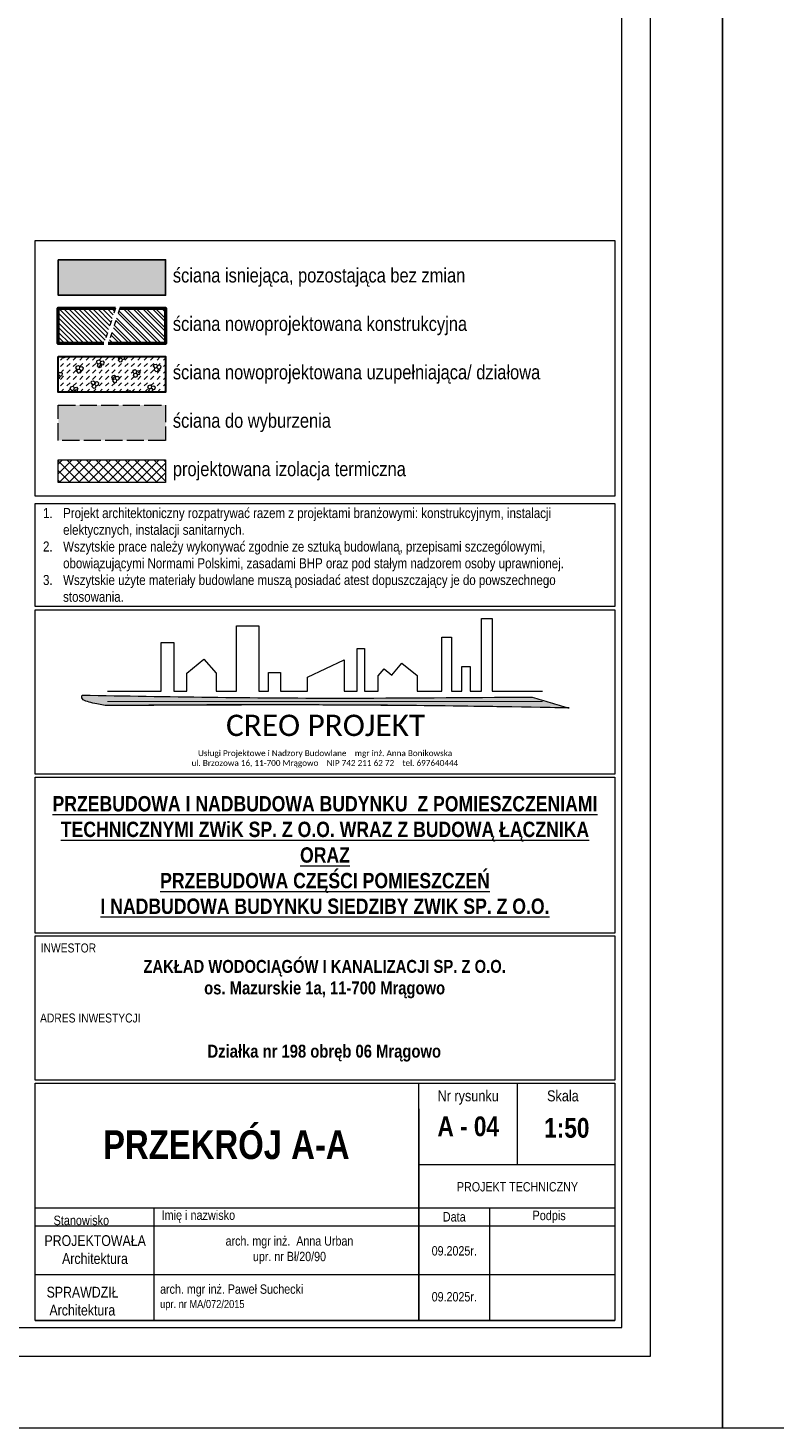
# Model space of a CAD drawing. Header units: millimetres. Extents: x 31175 to 52214, y -18116 to -5516.
# Tile 137 of 155: x 43440 to 43960, y -13916 to -12940. Entities that reach past the tile are written whole.
import ezdxf

# ---------------------------------------------------------------- set-up
doc = ezdxf.new("R2010")
doc.units = ezdxf.units.MM
doc.linetypes.add('ACAD_ISO02W100', pattern=[15, 12, -3])
doc.linetypes.add('ACAD_ISO03W100', pattern=[30, 12, -18])
for name, color, linetype, lineweight, true_color in [('A-izolacja', 7, 'Continuous', 9, 0x4775ff), ('A_SCIANA DO WYBURZENIA', 7, 'ACAD_ISO02W100', 18, 0xf7833b), ('r-ramka', 7, 'Continuous', 0, 0x727169), ('S_KRESKOWANIE_SC_ISTN', 7, 'Continuous', 0, 0x878787)]:
    doc.layers.add(name, color=color, linetype=linetype, lineweight=lineweight, true_color=true_color)
for name, color, linetype, lineweight in [('A-kreskowanie', 253, 'Continuous', 0), ('A-opis', 130, 'Continuous', 9), ('A_SCIANA_ISTN', 253, 'Continuous', 25), ('A_SCIANA_PROJ_KONSTRUKCJA', 3, 'Continuous', 50), ('A_SCINAN_PROJ_DZIALOWA', 5, 'Continuous', 30), ('elewacja C', 253, 'Continuous', 0)]:
    doc.layers.add(name, color=color, linetype=linetype, lineweight=lineweight)
doc.styles.get("Standard").update_dxf_attribs({"font": 'ARIALN.TTF'})
doc.styles.add('wymiar', font='ARIALN.TTF')

# ---------------------------------------------------------------- blocks, each defined once
blk = doc.blocks.new('LOGO')
at = {"layer": 'elewacja C'}
h = blk.add_hatch(color=30, dxfattribs=at)
h.dxf.hatch_style = 1
edge = h.paths.add_edge_path()
edge.add_spline(control_points=[(11534.1, 18108), (11532.4, 18108), (11289.1, 18108), (10726.7, 18100.5), (10166.1, 18110.3), (9846.9, 18115.9)], knot_values=[0, 0, 0, 0, 5.133754, 729.732593, 1687.267838, 1687.267838, 1687.267838, 1687.267838], degree=3, periodic=0)
edge.add_spline(control_points=[(9846.9, 18115.9), (9846.1, 18113.8), (9840.3, 18098.6), (9889.5, 18084.9), (9916.9, 18079.7), (9932.8, 18076.7)], knot_values=[0, 0, 0, 0, 6.318514, 46.500226, 101.574566, 101.574566, 101.574566, 101.574566], degree=3, periodic=0)
edge.add_spline(control_points=[(9932.8, 18076.7), (10322, 18078.7), (10902.2, 18081.7), (11482.3, 18071.2), (11673.1, 18067.7)], knot_values=[0, 0, 0, 0, 1167.750225, 1740.44888, 1740.44888, 1740.44888, 1740.44888], degree=3, periodic=0)
edge.add_spline(control_points=[(11673.1, 18067.7), (11671.6, 18068.1), (11647.3, 18072.9), (11601.8, 18089.6), (11556.8, 18101.9), (11534.1, 18108)], knot_values=[0, 0, 0, 0, 4.823923, 74.316576, 144.781951, 144.781951, 144.781951, 144.781951], degree=3, periodic=0)
at = {"layer": 'elewacja C', "color": 7}
blk.add_lwpolyline([(9941.5, 18131.4), (10143.1, 18131.4), (10143.1, 18312.9), (10190.9, 18312.9), (10190.9, 18131.4), (10239.4, 18131.4), (10239.4, 18198.3), (10302.6, 18251), (10348.8, 18198.8), (10348.8, 18131.4), (10424.9, 18131.4), (10424.9, 18376.1), (10509.3, 18376.1), (10509.3, 18131.4), (10545.8, 18131.4), (10545.8, 18200.4), (10590.6, 18200.4), (10590.6, 18131.4), (10691.4, 18131.4), (10691.4, 18183.5), (10828.6, 18248.8), (10828.6, 18131.4), (10877.8, 18131.4), (10877.8, 18290.5), (10905.9, 18290.5), (10905.9, 18131.4), (10957, 18131.4), (10957, 18188.2), (10978.7, 18215.2), (11007.9, 18191.3), (11045.2, 18236), (11102.5, 18189.8), (11102.5, 18131.4), (11195, 18131.4), (11195, 18333.8), (11231.7, 18333.8), (11231.7, 18131.4), (11270.7, 18131.4), (11270.7, 18222.8), (11301.7, 18222.8), (11301.7, 18131.4), (11344.5, 18131.4), (11344.5, 18403.2), (11383.5, 18403.2), (11383.5, 18131.4), (11573.1, 18131.4)], dxfattribs=at)
at = {"layer": 'elewacja C', "color": 250, "const_width": 4}
blk.add_lwpolyline([(9941.5, 18091.9), (11574.1, 18091.9)], dxfattribs=at)
at = {"layer": 'elewacja C', "color": 30}
blk.add_arc((10503.6, -40448.4), 58527.8, 88.854996, 90.558825, dxfattribs=at)
for points in [[(9932.8, 18076.7), (9878.9, 18088.3), (9845.1, 18109.9), (9846.9, 18115.9)], [(9846.9, 18115.9), (10804.4, 18104.8), (11529, 18108), (11534.1, 18108)], [(11673.1, 18067.7), (11100.5, 18076.7), (9932.8, 18076.7)], [(11534.1, 18108), (11601.8, 18088.5), (11668.4, 18068.7), (11673.1, 18067.7)]]:
    blk.add_spline(points, degree=3, dxfattribs=at)
at = {"layer": 'elewacja C', "color": 7, "insert": (9846.9, 18042.5), "char_height": 20, "attachment_point": 1}
blk.add_mtext_dynamic_manual_height_columns('\\pi539.21;{\\fCalibri|b0|i0|c0|p34;\\H4x;CREO PROJEKT\\H1.25x;\\P\\pi434.09;\\H0.22x;Usługi Projektowe i Nadzory Budowlane    mgr inż. Anna Bonikowska\\P\\pi409.92;ul. Brzozowa 16, 11-700 Mrągowo    NIP 742 211 62 72    tel. 69764044\\fArial|b0|i0|c238|p34;4}', width=1826.244, gutter_width=12.5, heights=[0], dxfattribs=at)

msp = doc.modelspace()

# ---------------------------------------------------------------- hatches: boundary and pattern name
at = {"layer": 'A-izolacja', "transparency": 33554687}
h = msp.add_hatch(dxfattribs=at)
h.set_pattern_fill('ANSI37', color=256, scale=1.5, angle=90)
h.set_pattern_definition([(135, (33211.229, -12784.697), (-3.367596, -3.367596), []), (225, (33211.229, -12784.697), (3.367596, -3.367596), [])])
h.paths.add_polyline_path([(43535.81, -13240.87), (43461.03, -13240.87), (43461.03, -13256.57), (43535.81, -13256.57)])
at = {"layer": 'A-kreskowanie', "lineweight": 5, "true_color": 0xeb7500}
h = msp.add_hatch(dxfattribs=at)
h.set_pattern_fill('ANSI32', color=30, scale=0.5, angle=-90)
h.set_pattern_definition([(315, (25366.2626, -9103.2815), (3.367596, 3.367596), []), (315, (25366.2626, -9105.5266), (3.367596, 3.367596), [])])
h.paths.add_polyline_path([(43535.81, -13135.12), (43503.92, -13135.12), (43495.92, -13159.82), (43535.81, -13159.82)])
at = {"layer": 'A_SCIANA DO WYBURZENIA', "transparency": 33554687}
h = msp.add_hatch(dxfattribs=at)
h.set_pattern_fill('DOTS', color=256, scale=0.375)
h.set_pattern_definition([(0, (33211.22885, -12765.69746), (0.29765625, 0.5953125), [0, -0.5953125])])
h.paths.add_polyline_path([(43535.81, -13202.62), (43461.03, -13202.62), (43461.03, -13227.32), (43535.81, -13227.32)])
at = {"layer": 'A_SCIANA_PROJ_KONSTRUKCJA', "lineweight": 9, "true_color": 0x2ad533}
h = msp.add_hatch(dxfattribs=at)
h.set_pattern_fill('ANSI31', color=102, scale=0.75, angle=90)
h.set_pattern_definition([(135, (33211.2289, -12765.6975), (-1.683798, -1.683798), [])])
h.paths.add_polyline_path([(43500.92, -13135.12), (43461.03, -13135.12), (43461.03, -13159.82), (43492.92, -13159.82)])
at = {"layer": 'A_SCINAN_PROJ_DZIALOWA', "lineweight": 9, "true_color": 0x27773c, "transparency": 33554610}
h = msp.add_hatch(dxfattribs=at)
h.set_pattern_fill('GAZOBETON S100 ISO 1J', color=97, pattern_type=2)
h.set_pattern_definition([(15, (25348.257, -9107.531), (3.882286, 14.488886), [1.46647, -13.53353]), (15, (25350.053, -9105.735), (3.882286, 14.488886), [1.46647, -13.53353]), (15, (25347.599, -9105.078), (3.882286, 14.488886), [1.46647, -13.53353]), (15, (25349.395, -9103.282), (3.882286, 14.488886), [1.46647, -13.53353]), (15, (25346.942, -9102.624), (3.882286, 14.488886), [1.46647, -13.53353]), (75, (25346.562, -9104.04), (-10.606601, 10.606601), [1.46647, -13.53353]), (75, (25347.22, -9106.494), (-10.606601, 10.606601), [1.46647, -13.53353]), (75, (25349.016, -9104.698), (-10.606601, 10.606601), [1.46647, -13.53353]), (75, (25349.673, -9107.151), (-10.606601, 10.606601), [1.46647, -13.53353]), (75, (25351.469, -9105.355), (-10.606601, 10.606601), [1.46647, -13.53353]), (315, (25347.22, -9106.494), (14.488887, 3.882285), [1.46647, -13.53353]), (315, (25346.562, -9104.04), (14.488887, 3.882285), [1.46647, -13.53353]), (315, (25349.016, -9104.698), (14.488887, 3.882285), [1.46647, -13.53353]), (315, (25350.812, -9102.902), (14.488887, 3.882285), [1.46647, -13.53353]), (315, (25348.358, -9102.245), (14.488887, 3.882285), [1.46647, -13.53353]), (45, (25349.395, -9103.2815), (4e-16, 4.49012806), [3.175, -3.175])])
h.paths.add_polyline_path([(43535.81, -13168.87), (43461.03, -13168.87), (43461.03, -13193.57), (43535.81, -13193.57)])
at = {"layer": 'S_KRESKOWANIE_SC_ISTN', "transparency": 33554559}
h = msp.add_hatch(color=256, dxfattribs=at)
h.dxf.hatch_style = 1
h.paths.add_polyline_path([(43535.81, -13101.37), (43461.03, -13101.37), (43461.03, -13126.07), (43535.81, -13126.07)])

# ---------------------------------------------------------------- linework, layer by layer
at = {"layer": 'A-izolacja'}
msp.add_lwpolyline([(43461.03, -13240.87), (43535.81, -13240.87), (43535.81, -13256.57), (43461.03, -13256.57)], close=True, dxfattribs=at)
at = {"layer": 'A-opis', "linetype": 'ACAD_ISO03W100', "ltscale": 0.3}
for points in [[(43500.92, -13135.12), (43492.92, -13159.82)], [(43503.92, -13135.12), (43495.92, -13159.82)]]:
    msp.add_lwpolyline(points, dxfattribs=at)
at = {"layer": 'A_SCIANA DO WYBURZENIA'}
msp.add_lwpolyline([(43461.03, -13202.62), (43535.81, -13202.62), (43535.81, -13227.32), (43461.03, -13227.32)], close=True, dxfattribs=at)
at = {"layer": 'A_SCIANA_ISTN'}
msp.add_lwpolyline([(43461.03, -13101.37), (43535.81, -13101.37), (43535.81, -13126.07), (43461.03, -13126.07)], close=True, dxfattribs=at)
at = {"layer": 'A_SCIANA_PROJ_KONSTRUKCJA'}
for points in [[(43492.92, -13159.82), (43461.03, -13159.82), (43461.03, -13135.12), (43500.92, -13135.12)], [(43503.92, -13135.12), (43535.81, -13135.12), (43535.81, -13159.82), (43495.92, -13159.82)]]:
    msp.add_lwpolyline(points, dxfattribs=at)
at = {"layer": 'A_SCINAN_PROJ_DZIALOWA'}
msp.add_lwpolyline([(43461.03, -13168.87), (43535.81, -13168.87), (43535.81, -13193.57), (43461.03, -13193.57)], close=True, dxfattribs=at)
at = {"layer": 'r-ramka'}
for p, q in [((43712.32, -13840.73), (43712.32, -13675.35)), ((43712.32, -13840.73), (43712.32, -13675.35)), ((43781.07, -13732.1), (43781.07, -13675.35)), ((43712.32, -13693.28), (43712.32, -13840.73)), ((43712.32, -13732.1), (43848.82, -13732.1)), ((43445.04, -13762.35), (43848.82, -13762.35)), ((43527.92, -13840.73), (43527.92, -13762.35)), ((43527.92, -13840.73), (43527.92, -13762.35)), ((43712.32, -13762.35), (43712.32, -13840.73)), ((43761.71, -13840.73), (43761.71, -13762.35)), ((43761.71, -13840.73), (43761.71, -13762.35)), ((43445.04, -13774.73), (43848.82, -13774.73)), ((43445.04, -13774.73), (43848.82, -13774.73)), ((43445.04, -13774.73), (43848.82, -13774.73)), ((43445.04, -13808.73), (43848.82, -13808.73)), ((43445.04, -13808.73), (43848.82, -13808.73)), ((43445.04, -13808.73), (43848.82, -13808.73)), ((43445.04, -13808.73), (43848.82, -13808.73)), ((43445.04, -13840.73), (43848.82, -13840.73)), ((43445.04, -13840.73), (43848.82, -13840.73)), ((43445.04, -13840.73), (43848.82, -13840.73)), ((43445.04, -13840.73), (43848.82, -13840.73))]:
    msp.add_line(p, q, dxfattribs=at)
for points in [[(43923.82, -13915.73), (43923.82, -12430.73), (39215.12, -12430.73), (39215.12, -13915.73)], [(46023.82, -13915.73), (46023.82, -12430.73), (43923.82, -12430.73), (43923.82, -13915.73)], [(43873.82, -13865.73), (43873.82, -12480.73), (39265.12, -12480.73), (39265.12, -13865.73), (43873.82, -13865.73), (43873.82, -12480.73)], [(43853.82, -13845.73), (43853.82, -12500.73), (39285.12, -12500.73), (39285.12, -13845.73), (43853.82, -13845.73), (43853.82, -12500.73)], [(43923.82, -13915.73), (39215.12, -13915.73)], [(46023.82, -13915.73), (43923.82, -13915.73)]]:
    msp.add_lwpolyline(points, dxfattribs=at)
for points in [[(43445.04, -13087.96), (43848.82, -13087.96), (43848.82, -13266.17), (43445.04, -13266.17)], [(43445.04, -13271.17), (43848.82, -13271.17), (43848.82, -13342.98), (43445.04, -13342.98)], [(43445.04, -13345.48), (43848.82, -13345.48), (43848.82, -13460), (43445.04, -13460)], [(43445.04, -13462), (43848.82, -13462), (43848.82, -13570.72), (43445.04, -13570.72)], [(43445.04, -13572.72), (43848.82, -13572.72), (43848.82, -13673.35), (43445.04, -13673.35)], [(43445.04, -13675.35), (43848.82, -13675.35), (43848.82, -13840.73), (43445.04, -13840.73)]]:
    msp.add_lwpolyline(points, close=True, dxfattribs=at)

# ---------------------------------------------------------------- block references
at = {"layer": 'r-ramka', "color": 30, "xscale": 0.1858037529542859, "yscale": 0.1858037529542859, "zscale": 0.1858037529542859}
msp.add_blockref('LOGO', (41648.22, -16770.86), dxfattribs=at)

# ---------------------------------------------------------------- texts
at = {"layer": 'r-ramka', "char_height": 10, "attachment_point": 4, "style": 'wymiar'}
for s, width, insert in [('ściana isniejąca, pozostająca bez zmian', 461.4546, (43540.94, -13113.72)), ('ściana nowoprojektowana konstrukcyjna', 455.4299, (43540.94, -13147.47)), ('ściana nowoprojektowana uzupełniająca/ działowa', 560.1096, (43540.94, -13181.22)), ('ściana do wyburzenia', 356.7748, (43540.94, -13214.97)), ('projektowana izolacja termiczna', 403.8205, (43540.94, -13248.72))]:
    msp.add_mtext_dynamic_manual_height_columns(s, width=width, gutter_width=12.5, heights=[0], dxfattribs=dict(at, insert=insert))
at = {"layer": 'r-ramka'}
for s, width, gutter_width, heights, insert, char_height, attachment_point in [('\\pi-14,l14,t14,21;1.^IProjekt architektoniczny rozpatrywać razem z projektami branżowymi: konstrukcyjnym, instalacji \\P\\pi0,t21;elektycznych, instalacji sanitarnych.\\P\\pi-14,t14,21;2.^IWszytskie prace należy wykonywać zgodnie ze sztuką budowlaną, przepisami szczególowymi, \\P\\pi0,t21;obowiązującymi Normami Polskimi, zasadami BHP oraz pod stałym nadzorem osoby uprawnionej.\\P\\pi-14,t14,21;3.^IWszytskie użyte materiały budowlane muszą posiadać atest dopuszczający je do powszechnego \\P\\pi0,t21;stosowania.', 398.3509, 12.5, [0], (43450.47, -13274.42), 7, 1), ('{\\fArial Narrow|b1|i0|c238|p34;\\H1.4286x;\\LPRZEBUDOWA I NADBUDOWA BUDYNKU  Z POMIESZCZENIAMI TECHNICZNYMI ZWiK SP. Z O.O. WRAZ Z BUDOWĄ ŁĄCZNIKA\\PORAZ\\PPRZEBUDOWA CZĘŚCI POMIESZCZEŃ\\PI NADBUDOWA BUDYNKU SIEDZIBY ZWIK SP. Z O.O.}', 397.4694, 1144.96, [688.02], (43646.93, -13516.36), 7.5, 5), ('INWESTOR', 203.0281, 12.5, [0], (43448.87, -13577.97), 6.25, 1), ('ADRES INWESTYCJI', 203.0281, 12.5, [0], (43448.41, -13626.79), 6.25, 1)]:
    msp.add_mtext_dynamic_manual_height_columns(s, width=width, gutter_width=gutter_width, heights=heights, dxfattribs=dict(at, insert=insert, char_height=char_height, attachment_point=attachment_point))
for s, insert, char_height, width, attachment_point in [('\\pt66.975;{\\fArial Narrow|b1|i0|c238|p34;ZAKŁAD WODOCIĄGÓW I KANALIZACJI SP. Z O.O.\\Pos. Mazurskie 1a, 11-700 Mrągowo}', (43646.7, -13602.83), 9, 405.7168, 5), ('{\\fArial Narrow|b1|i0|c238|p34;Działka nr 198 obręb 06 Mrągowo}', (43646.43, -13654.44), 9, 405.7168, 5), ('Nr rysunku', (43746.7, -13685.33), 7.7, 68.7498, 5), ('Skala', (43801.69, -13680.34), 7.7, 33.2824, 1), ('{\\fArial Narrow|b1|i0|c238|p34;\\H1.3333x;PRZEKRÓJ A-A}', (43578.18, -13718.35), 15, 268.2846, 5), ('{\\fArial Narrow|b1|i0|c238|p34;A - 04}', (43746.76, -13705.52), 13.75, 68.8774, 5), ('{\\fArial Narrow|b1|i0|c238|p34;1:50}', (43815.45, -13706.61), 13.75, 68.7498, 5), ('PROJEKT TECHNICZNY', (43781.07, -13747.63), 6.5, 137.4996, 5), ('Stanowisko', (43477.17, -13771.04), 6.6, 83.8827, 5), ('{\\fArial|b0|i0|c238|p34;  }Imię i nazwisko', (43527.92, -13768.34), 6.6, 80.9971, 4), ('Data', (43737.02, -13768.54), 6.6, 49.3877, 5), ('Podpis', (43803.11, -13768.54), 6.6, 93.4218, 5), ('\\pi6.4328;PROJEKTOWAŁA\\P\\pi18.709;Architektura', (43445.04, -13791.4), 7.5, 82.8827, 4), ('09.2025r.', (43737.02, -13792.28), 6.5, 49.3877, 5), ('\\pi16.736;SPRAWDZIŁ\\P\\pi18.709;Architektura', (43436.22, -13827.35), 7.5, 82.8827, 4), ('09.2025r.', (43737.02, -13824.28), 6.5, 49.3877, 5)]:
    msp.add_mtext(s, dxfattribs=dict(at, insert=insert, char_height=char_height, width=width, attachment_point=attachment_point))
at = {"layer": 'r-ramka', "char_height": 6.5, "width": 184.4019, "style": 'wymiar'}
for s, insert, attachment_point in [('  arch. mgr inż.  Anna Urban\\P  upr. nr Bł/20/90', (43620.12, -13791.73), 5), ('  arch. mgr inż. Paweł Suchecki\\P\\pt91;  {\\H0.86667x;upr. nr MA/072/2015}', (43527.92, -13824.73), 4)]:
    msp.add_mtext(s, dxfattribs=dict(at, insert=insert, attachment_point=attachment_point))

doc.saveas('drawing.dxf')
